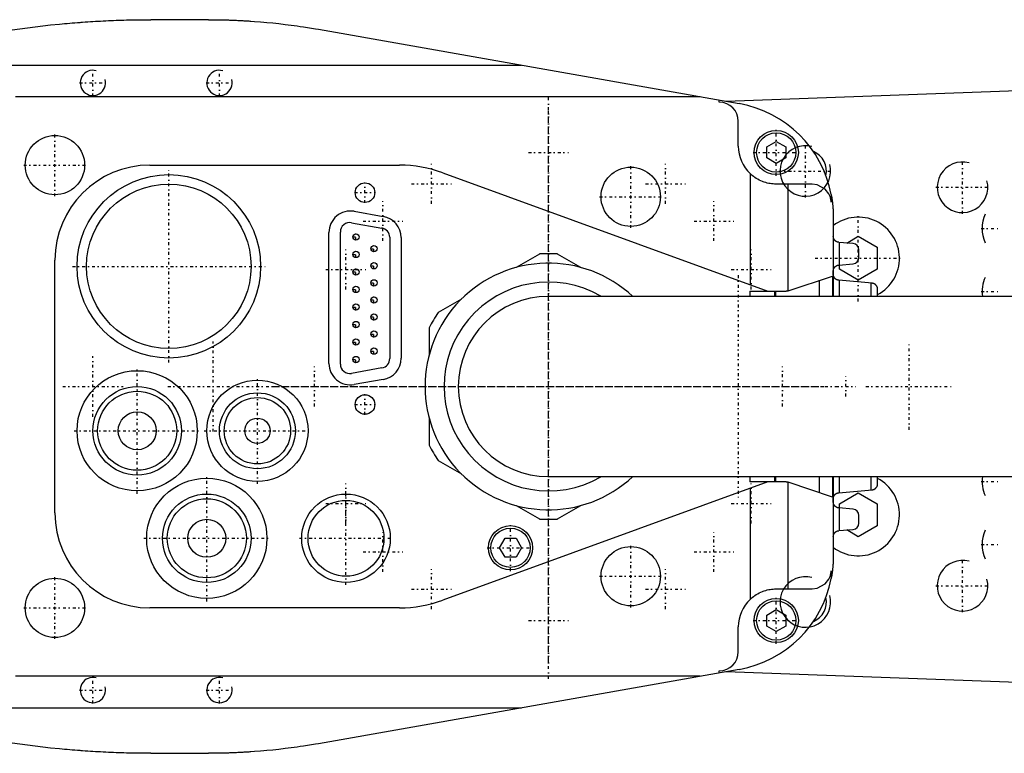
# Model space of a CAD drawing. Extents: x -292 to 171, y -70 to 70.
# Tile 2 of 4: x -204 to -48, y -58 to 58. Entities that reach past the tile are written whole.
import ezdxf

# ---------------------------------------------------------------- set-up
doc = ezdxf.new("R2010")
doc.units = 0
doc.linetypes.add('CENTER', pattern=[1.5, 0.45, -0.5, 0.05, -0.5])
for name, color, linetype in [('AM_0', 7, 'CONTINUOUS'), ('AM_10', 7, 'CONTINUOUS'), ('AM_7', 7, 'CENTER')]:
    doc.layers.add(name, color=color, linetype=linetype)

msp = doc.modelspace()

# ---------------------------------------------------------------- linework, layer by layer
at = {"layer": 'AM_0', "color": 7, "linetype": 'CONTINUOUS'}
for p, q in [((-173.73, 58), (-182.83, 58)), ((-156.35, 56.48), (-89.87, 44.73)), ((-217.14, 50.81), (-124.27, 50.81)), ((-91.9, 45.09), (-1.82, 48.47)), ((-96.02, 45.81), (-204.22, 45.81)), ((-93, 44.94), (-93, 45.28)), ((-90, 38), (-90, 41.94)), ((-85.5, 37.87), (-84, 38.73)), ((-85.5, 36.13), (-85.5, 37.87)), ((-84, 38.73), (-82.5, 37.87)), ((-82.5, 37.87), (-82.5, 36.13)), ((-84, 35.27), (-85.5, 36.13)), ((-82.5, 36.13), (-84, 35.27)), ((-183, 35), (-143.53, 35)), ((-136.69, 33.79), (-85.33, 15.1)), ((-88.14, 33.65), (-88.14, 16.12)), ((-78.31, 32), (-84, 32)), ((-82.14, 15.13), (-82.14, 32)), ((-75.31, 30.35), (-75.31, 29.16)), ((-150.71, 27.7), (-146.11, 26.89)), ((-75, 27), (-75, 14.25)), ((-151.13, 25.89), (-146.33, 25.06)), ((-154.7, 3.65), (-154.7, 24.35)), ((-152.89, 3.55), (-152.89, 24.42)), ((-145.09, 23.59), (-145.09, 4.41)), ((-143.3, 23.54), (-143.3, 4.46)), ((-74.98, 23.7), (-75, 23.7)), ((-72.87, 22.68), (-71.03, 23.75)), ((-71.03, 23.75), (-68.03, 22.01)), ((-71.86, 22.6), (-74.11, 22.79)), ((-74.03, 19.21), (-74.03, 22.79)), ((-68.03, 22.01), (-68.03, 18.55)), ((-121.41, 20.95), (-125.1, 18.82)), ((-114.9, 18.82), (-118.59, 20.95)), ((-70.95, 20.4), (-70.95, 21.6)), ((-198, -20), (-198, 20)), ((-74.11, 19.21), (-71.86, 19.4)), ((-74.03, 18.55), (-74.03, 19.21)), ((-82.14, 15.13), (-75.12, 17.47)), ((-75.12, 17.47), (-75.12, 14.25)), ((-74.98, 17.61), (-74.98, 18.26)), ((-71.03, 16.82), (-74.03, 18.55)), ((-68.03, 18.55), (-71.03, 16.82)), ((-77.14, 14.25), (-77.14, 16.8)), ((-68.86, 16.33), (-74.11, 16.79)), ((-74.03, 14.25), (-74.03, 16.78)), ((-69, 14.25), (-69, 16.34)), ((-68, 14.35), (-68, 15.64)), ((-40.45, 14.25), (-120, 14.25)), ((-88.2, 15.1), (-82.56, 15.1)), ((-88.2, 15.1), (-88.2, 14.25)), ((-84.2, 14.25), (-84.2, 15.1)), ((-84.14, 15.1), (-84.14, 14.25)), ((-133.75, 13.83), (-137.44, 11.7)), ((-138.85, 9.26), (-138.85, 4.99)), ((-146.32, 2.94), (-151.12, 2.07)), ((-146.11, 1.11), (-150.71, 0.3)), ((-138.85, -4.99), (-138.85, -9.26)), ((-137.44, -11.7), (-133.75, -13.83)), ((-85.33, -15.1), (-136.69, -33.79)), ((-120, -14.25), (-40.45, -14.25)), ((-88.2, -14.25), (-88.2, -15.1)), ((-82.56, -15.1), (-88.2, -15.1)), ((-84.2, -15.1), (-84.2, -14.25)), ((-84.14, -14.25), (-84.14, -15.1)), ((-82.14, -32), (-82.14, -15.13)), ((-75.12, -17.48), (-82.14, -15.13)), ((-77.14, -16.8), (-77.14, -14.25)), ((-75.12, -14.25), (-75.12, -17.48)), ((-75, -14.25), (-75, -27)), ((-74.03, -16.79), (-74.03, -14.25)), ((-69, -16.35), (-69, -14.25)), ((-68, -15.65), (-68, -14.36)), ((-88.14, -16.12), (-88.14, -33.65)), ((-74.11, -16.8), (-68.86, -16.33)), ((-74.03, -18.55), (-71.03, -16.82)), ((-71.03, -16.82), (-68.03, -18.55)), ((-74.98, -18.26), (-74.98, -17.89)), ((-74.03, -19.21), (-74.03, -18.55)), ((-68.03, -18.55), (-68.03, -22.01)), ((-125.1, -18.82), (-121.41, -20.95)), ((-118.59, -20.95), (-114.9, -18.82)), ((-71.86, -19.4), (-74.11, -19.21)), ((-74.03, -22.79), (-74.03, -19.21)), ((-70.95, -21.6), (-70.95, -20.4)), ((-74.11, -22.79), (-71.86, -22.6)), ((-71.03, -23.75), (-72.87, -22.68)), ((-68.03, -22.01), (-71.03, -23.75)), ((-127.73, -25.5), (-126.87, -24)), ((-126.87, -24), (-125.13, -24)), ((-125.13, -24), (-124.27, -25.5)), ((-74.98, -23.7), (-75, -23.7)), ((-126.87, -27), (-127.73, -25.5)), ((-124.27, -25.5), (-125.13, -27)), ((-125.13, -27), (-126.87, -27)), ((-75.31, -29.16), (-75.31, -30.35)), ((-84, -32), (-78.31, -32)), ((-143.53, -35), (-183, -35)), ((-85.5, -36.13), (-84, -35.27)), ((-84, -35.27), (-82.5, -36.13)), ((-85.5, -37.87), (-85.5, -36.13)), ((-82.5, -36.13), (-82.5, -37.87)), ((-90, -41.94), (-90, -38)), ((-84, -38.73), (-85.5, -37.87)), ((-82.5, -37.87), (-84, -38.73)), ((-89.87, -44.73), (-156.35, -56.48)), ((-93, -45.28), (-93, -44.94)), ((-1.82, -48.47), (-91.9, -45.09)), ((-96.02, -45.81), (-204.22, -45.81)), ((-217.14, -50.81), (-124.27, -50.81)), ((-182.83, -58), (-173.73, -58))]:
    msp.add_line(p, q, dxfattribs=at)
for points in [[(-204.77, 56.39, 0), (-203.56, 56.56, 0), (-201.13, 56.88, 0), (-198.7, 57.16, 0), (-197.28, 57.3, 0), (-196.87, 57.34, 0), (-196.47, 57.38, 0), (-196.27, 57.4, 0), (-196.06, 57.42, 0), (-195.66, 57.45, 0), (-195.25, 57.48, 0), (-194.84, 57.52, 0), (-194.44, 57.55, 0), (-194.03, 57.58, 0), (-193.83, 57.6, 0), (-193.62, 57.61, 0), (-193.22, 57.64, 0), (-192.81, 57.67, 0), (-192.4, 57.69, 0), (-192, 57.72, 0), (-191.59, 57.74, 0), (-191.39, 57.76, 0), (-191.18, 57.77, 0), (-190.78, 57.79, 0), (-190.37, 57.81, 0), (-190.17, 57.82, 0), (-189.96, 57.83, 0), (-189.55, 57.85, 0), (-189.15, 57.87, 0), (-188.94, 57.88, 0), (-188.74, 57.88, 0), (-188.33, 57.9, 0), (-187.93, 57.91, 0), (-187.52, 57.93, 0), (-187.11, 57.94, 0), (-186.7, 57.95, 0), (-186.5, 57.96, 0), (-186.3, 57.96, 0), (-185.89, 57.97, 0), (-185.48, 57.98, 0), (-185.07, 57.98, 0), (-184.66, 57.99, 0), (-184.26, 57.99, 0), (-184.05, 58, 0), (-183.85, 58, 0), (-183.44, 58, 0), (-183.03, 58, 0), (-182.83, 58, 0)], [(-173.73, 58, 0), (-173.65, 58, 0), (-173.49, 58, 0), (-173.33, 58, 0), (-173.24, 58, 0), (-173.16, 58, 0), (-173, 58, 0), (-172.84, 58, 0), (-172.68, 57.99, 0), (-172.52, 57.99, 0), (-172.36, 57.99, 0), (-172.27, 57.99, 0), (-172.19, 57.99, 0), (-172.03, 57.99, 0), (-171.87, 57.98, 0), (-171.71, 57.98, 0), (-171.55, 57.98, 0), (-171.38, 57.97, 0), (-171.3, 57.97, 0), (-171.22, 57.97, 0), (-171.06, 57.96, 0), (-170.9, 57.96, 0), (-170.82, 57.96, 0), (-170.74, 57.96, 0), (-170.58, 57.95, 0), (-170.41, 57.94, 0), (-170.33, 57.94, 0), (-170.25, 57.94, 0), (-170.09, 57.93, 0), (-169.93, 57.93, 0), (-169.77, 57.92, 0), (-169.61, 57.91, 0), (-169.44, 57.91, 0), (-169.36, 57.9, 0), (-169.28, 57.9, 0), (-169.12, 57.89, 0), (-168.96, 57.89, 0), (-168.8, 57.88, 0), (-168.64, 57.87, 0), (-168.48, 57.86, 0), (-168.39, 57.86, 0), (-168.31, 57.85, 0), (-168.15, 57.84, 0), (-167.99, 57.83, 0), (-167.83, 57.83, 0), (-167.67, 57.82, 0), (-167.51, 57.81, 0), (-167.43, 57.8, 0), (-167.35, 57.8, 0), (-167.18, 57.79, 0), (-167.02, 57.77, 0), (-166.46, 57.73, 0), (-165.49, 57.66, 0), (-165.01, 57.62, 0), (-164.52, 57.57, 0), (-163.56, 57.48, 0), (-162.59, 57.38, 0), (-161.63, 57.26, 0), (-160.67, 57.14, 0), (-159.7, 57.01, 0), (-159.22, 56.94, 0), (-158.74, 56.87, 0), (-157.78, 56.72, 0), (-156.83, 56.56, 0), (-156.35, 56.48, 0)], [(-84, 32, 0), (-84.1, 32, 0), (-84.3, 32.01, 0), (-84.51, 32.02, 0), (-84.62, 32.03, 0), (-84.73, 32.04, 0), (-84.95, 32.08, 0), (-85.18, 32.12, 0), (-85.42, 32.17, 0), (-85.67, 32.24, 0), (-85.92, 32.32, 0), (-86.05, 32.36, 0), (-86.18, 32.41, 0), (-86.43, 32.52, 0), (-86.69, 32.64, 0), (-86.93, 32.77, 0), (-87.17, 32.91, 0), (-87.4, 33.06, 0), (-87.51, 33.14, 0), (-87.62, 33.22, 0), (-87.83, 33.38, 0), (-88.04, 33.56, 0), (-88.14, 33.65, 0)], [(-75.31, 29.16, 0), (-75.31, 29.17, 0), (-75.32, 29.17, 0), (-75.32, 29.18, 0), (-75.32, 29.18, 0), (-75.32, 29.19, 0), (-75.32, 29.19, 0), (-75.32, 29.2, 0), (-75.32, 29.21, 0), (-75.32, 29.22, 0), (-75.32, 29.22, 0), (-75.32, 29.23, 0), (-75.32, 29.23, 0), (-75.32, 29.24, 0), (-75.32, 29.24, 0), (-75.32, 29.25, 0), (-75.32, 29.26, 0), (-75.32, 29.26, 0), (-75.32, 29.27, 0), (-75.32, 29.27, 0), (-75.32, 29.28, 0), (-75.32, 29.29, 0), (-75.32, 29.29, 0), (-75.33, 29.31, 0), (-75.33, 29.35, 0), (-75.34, 29.39, 0), (-75.34, 29.44, 0), (-75.35, 29.48, 0), (-75.36, 29.52, 0), (-75.36, 29.54, 0), (-75.36, 29.56, 0), (-75.37, 29.6, 0), (-75.38, 29.64, 0), (-75.41, 29.79, 0), (-75.45, 29.91, 0), (-75.49, 30.03, 0), (-75.59, 30.26, 0), (-75.7, 30.48, 0), (-76.25, 31.18, 0), (-77.56, 31.9, 0), (-78.31, 32, 0)], [(-75.31, 30.35, 0), (-75.3, 30.26, 0), (-75.26, 30.07, 0), (-75.23, 29.89, 0), (-75.22, 29.8, 0), (-75.2, 29.7, 0), (-75.18, 29.52, 0), (-75.15, 29.33, 0), (-75.13, 29.15, 0), (-75.11, 28.96, 0), (-75.09, 28.78, 0), (-75.08, 28.68, 0), (-75.07, 28.59, 0), (-75.05, 28.4, 0), (-75.05, 28.29, 0), (-75.04, 28.26, 0), (-75.04, 28.23, 0), (-75.04, 28.22, 0), (-75.04, 28.2, 0), (-75.04, 28.17, 0), (-75.04, 28.14, 0), (-75.03, 28.11, 0), (-75.03, 28.08, 0), (-75.03, 28.04, 0), (-75.03, 28.03, 0), (-75.03, 28.01, 0), (-75.03, 27.98, 0), (-75.03, 27.95, 0), (-75.02, 27.92, 0), (-75.02, 27.89, 0), (-75.02, 27.86, 0), (-75.02, 27.84, 0), (-75.02, 27.83, 0), (-75.02, 27.8, 0), (-75.02, 27.76, 0), (-75.01, 27.73, 0), (-75.01, 27.7, 0), (-75.01, 27.67, 0), (-75.01, 27.66, 0), (-75.01, 27.64, 0), (-75.01, 27.61, 0), (-75.01, 27.58, 0), (-75.01, 27.56, 0), (-75.01, 27.55, 0), (-75.01, 27.51, 0), (-75.01, 27.48, 0), (-75.01, 27.47, 0), (-75.01, 27.45, 0), (-75, 27.42, 0), (-75, 27.39, 0), (-75, 27.36, 0), (-75, 27.33, 0), (-75, 27.3, 0), (-75, 27.28, 0), (-75, 27.27, 0), (-75, 27.23, 0), (-75, 27.2, 0), (-75, 27.17, 0), (-75, 27.14, 0), (-75, 27.11, 0), (-75, 27.09, 0), (-75, 27.08, 0), (-75, 27.05, 0), (-75, 27.02, 0), (-75, 27, 0)], [(-74.11, 22.79, 0), (-74.12, 22.79, 0), (-74.13, 22.8, 0), (-74.15, 22.8, 0), (-74.16, 22.8, 0), (-74.16, 22.8, 0), (-74.18, 22.8, 0), (-74.19, 22.8, 0), (-74.2, 22.81, 0), (-74.22, 22.81, 0), (-74.23, 22.81, 0), (-74.24, 22.81, 0), (-74.25, 22.81, 0), (-74.26, 22.82, 0), (-74.27, 22.82, 0), (-74.29, 22.83, 0), (-74.3, 22.83, 0), (-74.31, 22.83, 0), (-74.32, 22.84, 0), (-74.33, 22.84, 0), (-74.34, 22.84, 0), (-74.35, 22.85, 0), (-74.36, 22.85, 0), (-74.37, 22.85, 0), (-74.38, 22.86, 0), (-74.39, 22.86, 0), (-74.4, 22.87, 0), (-74.41, 22.87, 0), (-74.42, 22.87, 0), (-74.43, 22.88, 0), (-74.44, 22.88, 0), (-74.46, 22.89, 0), (-74.47, 22.9, 0), (-74.47, 22.9, 0), (-74.48, 22.9, 0), (-74.49, 22.91, 0), (-74.5, 22.92, 0), (-74.52, 22.92, 0), (-74.53, 22.93, 0), (-74.54, 22.94, 0), (-74.54, 22.94, 0), (-74.55, 22.94, 0), (-74.56, 22.95, 0), (-74.57, 22.96, 0), (-74.58, 22.97, 0), (-74.59, 22.97, 0), (-74.6, 22.98, 0), (-74.61, 22.99, 0), (-74.61, 22.99, 0), (-74.62, 23, 0), (-74.63, 23.01, 0), (-74.64, 23.01, 0), (-74.65, 23.02, 0), (-74.66, 23.03, 0), (-74.67, 23.03, 0), (-74.67, 23.04, 0), (-74.68, 23.05, 0), (-74.69, 23.06, 0), (-74.72, 23.09, 0), (-74.74, 23.11, 0), (-74.77, 23.14, 0), (-74.81, 23.2, 0), (-74.85, 23.26, 0), (-74.88, 23.32, 0), (-74.91, 23.38, 0), (-74.92, 23.42, 0), (-74.93, 23.43, 0), (-74.93, 23.44, 0), (-74.93, 23.45, 0), (-74.94, 23.45, 0), (-74.94, 23.47, 0), (-74.94, 23.48, 0), (-74.94, 23.48, 0), (-74.95, 23.49, 0), (-74.95, 23.5, 0), (-74.95, 23.51, 0), (-74.95, 23.52, 0), (-74.95, 23.52, 0), (-74.96, 23.53, 0), (-74.96, 23.55, 0), (-74.96, 23.56, 0), (-74.96, 23.57, 0), (-74.97, 23.58, 0), (-74.97, 23.59, 0), (-74.97, 23.59, 0), (-74.97, 23.6, 0), (-74.97, 23.62, 0), (-74.97, 23.63, 0), (-74.97, 23.64, 0), (-74.98, 23.65, 0), (-74.98, 23.66, 0), (-74.98, 23.67, 0), (-74.98, 23.68, 0), (-74.98, 23.69, 0), (-74.98, 23.7, 0)], [(-74.98, 18.26, 0), (-74.98, 18.27, 0), (-74.98, 18.28, 0), (-74.98, 18.3, 0), (-74.98, 18.3, 0), (-74.98, 18.31, 0), (-74.98, 18.32, 0), (-74.98, 18.34, 0), (-74.98, 18.35, 0), (-74.97, 18.36, 0), (-74.97, 18.37, 0), (-74.97, 18.38, 0), (-74.97, 18.39, 0), (-74.97, 18.4, 0), (-74.97, 18.41, 0), (-74.97, 18.42, 0), (-74.96, 18.44, 0), (-74.96, 18.45, 0), (-74.96, 18.45, 0), (-74.96, 18.46, 0), (-74.96, 18.47, 0), (-74.95, 18.48, 0), (-74.95, 18.49, 0), (-74.95, 18.5, 0), (-74.95, 18.51, 0), (-74.94, 18.52, 0), (-74.94, 18.53, 0), (-74.94, 18.53, 0), (-74.94, 18.54, 0), (-74.93, 18.55, 0), (-74.93, 18.57, 0), (-74.93, 18.58, 0), (-74.92, 18.59, 0), (-74.92, 18.59, 0), (-74.92, 18.6, 0), (-74.91, 18.61, 0), (-74.91, 18.62, 0), (-74.89, 18.66, 0), (-74.86, 18.72, 0), (-74.82, 18.79, 0), (-74.78, 18.85, 0), (-74.75, 18.88, 0), (-74.73, 18.9, 0), (-74.7, 18.93, 0), (-74.69, 18.94, 0), (-74.68, 18.95, 0), (-74.68, 18.96, 0), (-74.67, 18.96, 0), (-74.66, 18.97, 0), (-74.65, 18.98, 0), (-74.64, 18.98, 0), (-74.63, 18.99, 0), (-74.62, 19, 0), (-74.62, 19.01, 0), (-74.61, 19.01, 0), (-74.6, 19.02, 0), (-74.59, 19.03, 0), (-74.58, 19.03, 0), (-74.57, 19.04, 0), (-74.56, 19.05, 0), (-74.55, 19.05, 0), (-74.55, 19.06, 0), (-74.54, 19.06, 0), (-74.53, 19.07, 0), (-74.51, 19.08, 0), (-74.5, 19.08, 0), (-74.49, 19.09, 0), (-74.48, 19.09, 0), (-74.48, 19.1, 0), (-74.46, 19.1, 0), (-74.45, 19.11, 0), (-74.44, 19.12, 0), (-74.43, 19.12, 0), (-74.41, 19.13, 0), (-74.41, 19.13, 0), (-74.4, 19.13, 0), (-74.39, 19.14, 0), (-74.37, 19.15, 0), (-74.37, 19.15, 0), (-74.36, 19.15, 0), (-74.35, 19.16, 0), (-74.33, 19.16, 0), (-74.33, 19.16, 0), (-74.32, 19.16, 0), (-74.31, 19.17, 0), (-74.29, 19.17, 0), (-74.28, 19.18, 0), (-74.26, 19.18, 0), (-74.25, 19.18, 0), (-74.24, 19.19, 0), (-74.24, 19.19, 0), (-74.22, 19.19, 0), (-74.21, 19.19, 0), (-74.19, 19.2, 0), (-74.18, 19.2, 0), (-74.16, 19.2, 0), (-74.16, 19.2, 0), (-74.15, 19.2, 0), (-74.13, 19.2, 0), (-74.12, 19.21, 0), (-74.11, 19.21, 0)], [(-74.11, 16.79, 0), (-74.12, 16.79, 0), (-74.13, 16.79, 0), (-74.15, 16.79, 0), (-74.15, 16.79, 0), (-74.16, 16.8, 0), (-74.17, 16.8, 0), (-74.19, 16.8, 0), (-74.2, 16.8, 0), (-74.21, 16.8, 0), (-74.23, 16.81, 0), (-74.23, 16.81, 0), (-74.24, 16.81, 0), (-74.25, 16.81, 0), (-74.27, 16.82, 0), (-74.28, 16.82, 0), (-74.29, 16.82, 0), (-74.31, 16.83, 0), (-74.31, 16.83, 0), (-74.32, 16.83, 0), (-74.33, 16.83, 0), (-74.34, 16.84, 0), (-74.35, 16.84, 0), (-74.36, 16.84, 0), (-74.37, 16.85, 0), (-74.38, 16.85, 0), (-74.39, 16.86, 0), (-74.39, 16.86, 0), (-74.41, 16.86, 0), (-74.42, 16.87, 0), (-74.43, 16.87, 0), (-74.44, 16.88, 0), (-74.45, 16.88, 0), (-74.46, 16.89, 0), (-74.46, 16.89, 0), (-74.48, 16.9, 0), (-74.49, 16.9, 0), (-74.5, 16.91, 0), (-74.51, 16.91, 0), (-74.52, 16.92, 0), (-74.53, 16.92, 0), (-74.53, 16.93, 0), (-74.54, 16.93, 0), (-74.55, 16.94, 0), (-74.56, 16.95, 0), (-74.57, 16.95, 0), (-74.58, 16.96, 0), (-74.59, 16.97, 0), (-74.59, 16.97, 0), (-74.6, 16.98, 0), (-74.61, 16.98, 0), (-74.62, 16.99, 0), (-74.63, 17, 0), (-74.64, 17.01, 0), (-74.65, 17.01, 0), (-74.65, 17.01, 0), (-74.66, 17.02, 0), (-74.67, 17.03, 0), (-74.7, 17.06, 0), (-74.72, 17.08, 0), (-74.75, 17.11, 0), (-74.79, 17.16, 0), (-74.83, 17.21, 0), (-74.86, 17.27, 0), (-74.89, 17.33, 0), (-74.92, 17.39, 0), (-74.93, 17.42, 0), (-74.94, 17.45, 0), (-74.95, 17.48, 0), (-74.96, 17.49, 0), (-74.96, 17.51, 0), (-74.96, 17.51, 0), (-74.96, 17.52, 0), (-74.96, 17.53, 0), (-74.97, 17.54, 0), (-74.97, 17.55, 0), (-74.97, 17.56, 0), (-74.97, 17.57, 0), (-74.97, 17.57, 0), (-74.98, 17.58, 0), (-74.98, 17.59, 0), (-74.98, 17.6, 0), (-74.98, 17.61, 0)], [(-68, 15.64, 0), (-68, 15.64, 0), (-68, 15.64, 0), (-68, 15.64, 0), (-68, 15.65, 0), (-68, 15.65, 0), (-68, 15.65, 0), (-68, 15.65, 0), (-68, 15.65, 0), (-68.01, 15.66, 0), (-68.01, 15.66, 0), (-68.01, 15.66, 0), (-68.01, 15.67, 0), (-68.01, 15.67, 0), (-68.01, 15.68, 0), (-68.01, 15.68, 0), (-68.02, 15.69, 0), (-68.02, 15.69, 0), (-68.02, 15.7, 0), (-68.02, 15.7, 0), (-68.02, 15.71, 0), (-68.03, 15.71, 0), (-68.03, 15.72, 0), (-68.03, 15.72, 0), (-68.03, 15.73, 0), (-68.03, 15.73, 0), (-68.04, 15.74, 0), (-68.04, 15.74, 0), (-68.04, 15.75, 0), (-68.04, 15.75, 0), (-68.06, 15.78, 0), (-68.08, 15.83, 0), (-68.11, 15.88, 0), (-68.15, 15.93, 0), (-68.19, 15.98, 0), (-68.21, 16.01, 0), (-68.24, 16.03, 0), (-68.27, 16.06, 0), (-68.28, 16.07, 0), (-68.29, 16.08, 0), (-68.29, 16.08, 0), (-68.3, 16.09, 0), (-68.3, 16.09, 0), (-68.31, 16.1, 0), (-68.32, 16.11, 0), (-68.33, 16.12, 0), (-68.34, 16.13, 0), (-68.35, 16.13, 0), (-68.35, 16.13, 0), (-68.36, 16.14, 0), (-68.37, 16.15, 0), (-68.38, 16.15, 0), (-68.39, 16.16, 0), (-68.41, 16.17, 0), (-68.41, 16.17, 0), (-68.42, 16.18, 0), (-68.43, 16.18, 0), (-68.44, 16.19, 0), (-68.45, 16.2, 0), (-68.46, 16.2, 0), (-68.47, 16.21, 0), (-68.48, 16.21, 0), (-68.49, 16.22, 0), (-68.5, 16.22, 0), (-68.51, 16.23, 0), (-68.52, 16.23, 0), (-68.54, 16.24, 0), (-68.55, 16.25, 0), (-68.55, 16.25, 0), (-68.56, 16.25, 0), (-68.57, 16.26, 0), (-68.59, 16.26, 0), (-68.6, 16.26, 0), (-68.6, 16.27, 0), (-68.62, 16.27, 0), (-68.63, 16.28, 0), (-68.64, 16.28, 0), (-68.64, 16.28, 0), (-68.66, 16.29, 0), (-68.67, 16.29, 0), (-68.69, 16.29, 0), (-68.7, 16.3, 0), (-68.72, 16.3, 0), (-68.72, 16.3, 0), (-68.73, 16.31, 0), (-68.75, 16.31, 0), (-68.76, 16.31, 0), (-68.78, 16.31, 0), (-68.79, 16.32, 0), (-68.81, 16.32, 0), (-68.82, 16.32, 0), (-68.82, 16.32, 0), (-68.84, 16.32, 0), (-68.85, 16.33, 0), (-68.86, 16.33, 0)], [(-82.56, 15.1, 0), (-82.54, 15.1, 0), (-82.5, 15.1, 0), (-82.46, 15.1, 0), (-82.45, 15.11, 0), (-82.43, 15.11, 0), (-82.4, 15.11, 0), (-82.37, 15.11, 0), (-82.34, 15.11, 0), (-82.31, 15.11, 0), (-82.29, 15.12, 0), (-82.27, 15.12, 0), (-82.26, 15.12, 0), (-82.24, 15.12, 0), (-82.22, 15.12, 0), (-82.2, 15.12, 0), (-82.19, 15.12, 0), (-82.18, 15.13, 0), (-82.17, 15.13, 0), (-82.16, 15.13, 0), (-82.15, 15.13, 0), (-82.15, 15.13, 0), (-82.14, 15.13, 0)], [(-68.04, 14.25, 0), (-68.04, 14.25, 0), (-68.03, 14.26, 0), (-68.03, 14.27, 0), (-68.03, 14.28, 0), (-68.03, 14.28, 0), (-68.02, 14.29, 0), (-68.02, 14.3, 0), (-68.02, 14.3, 0), (-68.01, 14.31, 0), (-68.01, 14.32, 0), (-68.01, 14.32, 0), (-68.01, 14.32, 0), (-68.01, 14.33, 0), (-68.01, 14.33, 0), (-68, 14.34, 0), (-68, 14.34, 0), (-68, 14.35, 0), (-68, 14.35, 0), (-68, 14.35, 0), (-68, 14.35, 0), (-68, 14.35, 0), (-68, 14.35, 0)], [(-82.14, -15.13, 0), (-82.15, -15.13, 0), (-82.15, -15.13, 0), (-82.16, -15.13, 0), (-82.17, -15.13, 0), (-82.18, -15.13, 0), (-82.19, -15.12, 0), (-82.2, -15.12, 0), (-82.22, -15.12, 0), (-82.24, -15.12, 0), (-82.26, -15.12, 0), (-82.27, -15.12, 0), (-82.29, -15.12, 0), (-82.31, -15.11, 0), (-82.34, -15.11, 0), (-82.37, -15.11, 0), (-82.4, -15.11, 0), (-82.43, -15.11, 0), (-82.45, -15.11, 0), (-82.46, -15.1, 0), (-82.5, -15.1, 0), (-82.54, -15.1, 0), (-82.56, -15.1, 0)], [(-68, -14.36, 0), (-68, -14.36, 0), (-68, -14.36, 0), (-68, -14.35, 0), (-68, -14.35, 0), (-68, -14.35, 0), (-68, -14.35, 0), (-68, -14.34, 0), (-68.01, -14.34, 0), (-68.01, -14.33, 0), (-68.01, -14.33, 0), (-68.01, -14.32, 0), (-68.01, -14.32, 0), (-68.02, -14.31, 0), (-68.02, -14.31, 0), (-68.02, -14.3, 0), (-68.02, -14.29, 0), (-68.03, -14.28, 0), (-68.03, -14.28, 0), (-68.03, -14.27, 0), (-68.04, -14.26, 0), (-68.04, -14.26, 0), (-68.04, -14.25, 0)], [(-74.98, -17.89, 0), (-74.98, -17.88, 0), (-74.98, -17.87, 0), (-74.98, -17.86, 0), (-74.99, -17.85, 0), (-74.99, -17.84, 0), (-74.99, -17.83, 0), (-74.99, -17.81, 0), (-74.99, -17.8, 0), (-74.99, -17.78, 0), (-74.99, -17.77, 0), (-74.99, -17.76, 0), (-74.99, -17.75, 0), (-74.99, -17.74, 0), (-74.99, -17.72, 0), (-74.99, -17.7, 0), (-74.99, -17.69, 0), (-74.99, -17.68, 0), (-74.99, -17.67, 0), (-74.99, -17.66, 0), (-74.98, -17.65, 0), (-74.98, -17.63, 0), (-74.98, -17.63, 0), (-74.98, -17.62, 0), (-74.98, -17.61, 0), (-74.98, -17.59, 0), (-74.98, -17.59, 0), (-74.97, -17.58, 0), (-74.97, -17.57, 0), (-74.97, -17.55, 0), (-74.97, -17.54, 0), (-74.96, -17.53, 0), (-74.96, -17.51, 0), (-74.96, -17.51, 0), (-74.96, -17.5, 0), (-74.95, -17.49, 0), (-74.95, -17.48, 0), (-74.95, -17.46, 0), (-74.94, -17.45, 0), (-74.94, -17.44, 0), (-74.94, -17.43, 0), (-74.93, -17.43, 0), (-74.93, -17.41, 0), (-74.92, -17.4, 0), (-74.91, -17.36, 0), (-74.87, -17.29, 0), (-74.83, -17.22, 0), (-74.8, -17.19, 0), (-74.8, -17.18, 0), (-74.79, -17.17, 0), (-74.78, -17.16, 0), (-74.78, -17.15, 0), (-74.78, -17.15, 0), (-74.77, -17.14, 0), (-74.76, -17.13, 0), (-74.75, -17.12, 0), (-74.74, -17.11, 0), (-74.73, -17.1, 0), (-74.73, -17.09, 0), (-74.72, -17.09, 0), (-74.71, -17.08, 0), (-74.7, -17.07, 0), (-74.69, -17.06, 0), (-74.68, -17.05, 0), (-74.67, -17.04, 0), (-74.67, -17.03, 0), (-74.66, -17.03, 0), (-74.65, -17.02, 0), (-74.64, -17.01, 0), (-74.63, -17, 0), (-74.62, -16.99, 0), (-74.6, -16.98, 0), (-74.6, -16.98, 0), (-74.59, -16.98, 0), (-74.58, -16.97, 0), (-74.57, -16.96, 0), (-74.56, -16.95, 0), (-74.54, -16.94, 0), (-74.53, -16.93, 0), (-74.52, -16.93, 0), (-74.52, -16.93, 0), (-74.5, -16.92, 0), (-74.49, -16.91, 0), (-74.48, -16.9, 0), (-74.46, -16.9, 0), (-74.45, -16.89, 0), (-74.44, -16.89, 0), (-74.43, -16.88, 0), (-74.42, -16.88, 0), (-74.4, -16.87, 0), (-74.4, -16.87, 0), (-74.39, -16.86, 0), (-74.37, -16.86, 0), (-74.36, -16.85, 0), (-74.35, -16.85, 0), (-74.34, -16.85, 0), (-74.33, -16.84, 0), (-74.31, -16.84, 0), (-74.3, -16.83, 0), (-74.28, -16.83, 0), (-74.27, -16.82, 0), (-74.26, -16.82, 0), (-74.25, -16.82, 0), (-74.24, -16.82, 0), (-74.22, -16.81, 0), (-74.2, -16.81, 0), (-74.19, -16.81, 0), (-74.17, -16.8, 0), (-74.16, -16.8, 0), (-74.16, -16.8, 0), (-74.14, -16.8, 0), (-74.12, -16.8, 0), (-74.11, -16.8, 0)], [(-68.86, -16.33, 0), (-68.85, -16.33, 0), (-68.84, -16.33, 0), (-68.82, -16.33, 0), (-68.82, -16.33, 0), (-68.81, -16.33, 0), (-68.79, -16.32, 0), (-68.78, -16.32, 0), (-68.76, -16.32, 0), (-68.75, -16.32, 0), (-68.73, -16.31, 0), (-68.72, -16.31, 0), (-68.72, -16.31, 0), (-68.7, -16.31, 0), (-68.69, -16.3, 0), (-68.67, -16.3, 0), (-68.66, -16.29, 0), (-68.64, -16.29, 0), (-68.64, -16.29, 0), (-68.63, -16.28, 0), (-68.62, -16.28, 0), (-68.6, -16.27, 0), (-68.6, -16.27, 0), (-68.59, -16.27, 0), (-68.57, -16.26, 0), (-68.56, -16.26, 0), (-68.55, -16.26, 0), (-68.55, -16.25, 0), (-68.54, -16.25, 0), (-68.52, -16.24, 0), (-68.51, -16.24, 0), (-68.5, -16.23, 0), (-68.49, -16.22, 0), (-68.48, -16.22, 0), (-68.47, -16.22, 0), (-68.46, -16.21, 0), (-68.45, -16.2, 0), (-68.44, -16.2, 0), (-68.43, -16.19, 0), (-68.42, -16.18, 0), (-68.41, -16.18, 0), (-68.41, -16.18, 0), (-68.39, -16.17, 0), (-68.38, -16.16, 0), (-68.37, -16.15, 0), (-68.36, -16.15, 0), (-68.35, -16.14, 0), (-68.35, -16.14, 0), (-68.34, -16.13, 0), (-68.33, -16.12, 0), (-68.32, -16.12, 0), (-68.31, -16.11, 0), (-68.3, -16.1, 0), (-68.3, -16.09, 0), (-68.29, -16.09, 0), (-68.29, -16.09, 0), (-68.28, -16.08, 0), (-68.27, -16.07, 0), (-68.24, -16.04, 0), (-68.21, -16.02, 0), (-68.19, -15.99, 0), (-68.15, -15.94, 0), (-68.11, -15.89, 0), (-68.08, -15.84, 0), (-68.06, -15.79, 0), (-68.04, -15.76, 0), (-68.04, -15.75, 0), (-68.04, -15.75, 0), (-68.04, -15.74, 0), (-68.03, -15.74, 0), (-68.03, -15.73, 0), (-68.03, -15.73, 0), (-68.03, -15.72, 0), (-68.03, -15.72, 0), (-68.02, -15.71, 0), (-68.02, -15.71, 0), (-68.02, -15.7, 0), (-68.02, -15.7, 0), (-68.02, -15.69, 0), (-68.01, -15.69, 0), (-68.01, -15.68, 0), (-68.01, -15.68, 0), (-68.01, -15.67, 0), (-68.01, -15.67, 0), (-68.01, -15.67, 0), (-68.01, -15.67, 0), (-68, -15.66, 0), (-68, -15.66, 0), (-68, -15.66, 0), (-68, -15.65, 0), (-68, -15.65, 0), (-68, -15.65, 0), (-68, -15.65, 0), (-68, -15.65, 0), (-68, -15.65, 0)], [(-74.11, -19.21, 0), (-74.12, -19.21, 0), (-74.13, -19.2, 0), (-74.15, -19.2, 0), (-74.16, -19.2, 0), (-74.16, -19.2, 0), (-74.18, -19.2, 0), (-74.19, -19.2, 0), (-74.21, -19.19, 0), (-74.22, -19.19, 0), (-74.24, -19.19, 0), (-74.24, -19.19, 0), (-74.25, -19.18, 0), (-74.26, -19.18, 0), (-74.28, -19.18, 0), (-74.29, -19.17, 0), (-74.31, -19.17, 0), (-74.32, -19.16, 0), (-74.33, -19.16, 0), (-74.33, -19.16, 0), (-74.35, -19.16, 0), (-74.36, -19.15, 0), (-74.37, -19.15, 0), (-74.37, -19.15, 0), (-74.39, -19.14, 0), (-74.4, -19.13, 0), (-74.41, -19.13, 0), (-74.41, -19.13, 0), (-74.43, -19.12, 0), (-74.44, -19.12, 0), (-74.45, -19.11, 0), (-74.46, -19.1, 0), (-74.48, -19.1, 0), (-74.48, -19.09, 0), (-74.49, -19.09, 0), (-74.5, -19.08, 0), (-74.51, -19.08, 0), (-74.53, -19.07, 0), (-74.54, -19.06, 0), (-74.55, -19.06, 0), (-74.55, -19.05, 0), (-74.56, -19.05, 0), (-74.57, -19.04, 0), (-74.58, -19.03, 0), (-74.59, -19.03, 0), (-74.6, -19.02, 0), (-74.61, -19.01, 0), (-74.62, -19.01, 0), (-74.62, -19, 0), (-74.63, -18.99, 0), (-74.64, -18.98, 0), (-74.65, -18.98, 0), (-74.66, -18.97, 0), (-74.67, -18.96, 0), (-74.68, -18.96, 0), (-74.68, -18.95, 0), (-74.69, -18.94, 0), (-74.7, -18.93, 0), (-74.71, -18.93, 0), (-74.72, -18.92, 0), (-74.73, -18.91, 0), (-74.73, -18.9, 0), (-74.73, -18.9, 0), (-74.74, -18.89, 0), (-74.75, -18.88, 0), (-74.75, -18.88, 0), (-74.78, -18.85, 0), (-74.82, -18.79, 0), (-74.86, -18.72, 0), (-74.89, -18.66, 0), (-74.91, -18.62, 0), (-74.91, -18.61, 0), (-74.92, -18.6, 0), (-74.92, -18.59, 0), (-74.92, -18.59, 0), (-74.93, -18.58, 0), (-74.93, -18.57, 0), (-74.93, -18.55, 0), (-74.94, -18.54, 0), (-74.94, -18.53, 0), (-74.94, -18.53, 0), (-74.94, -18.52, 0), (-74.95, -18.51, 0), (-74.95, -18.5, 0), (-74.95, -18.49, 0), (-74.95, -18.48, 0), (-74.96, -18.47, 0), (-74.96, -18.46, 0), (-74.96, -18.45, 0), (-74.96, -18.45, 0), (-74.96, -18.44, 0), (-74.97, -18.42, 0), (-74.97, -18.41, 0), (-74.97, -18.4, 0), (-74.97, -18.39, 0), (-74.97, -18.38, 0), (-74.97, -18.37, 0), (-74.97, -18.36, 0), (-74.98, -18.35, 0), (-74.98, -18.34, 0), (-74.98, -18.32, 0), (-74.98, -18.31, 0), (-74.98, -18.3, 0), (-74.98, -18.3, 0), (-74.98, -18.28, 0), (-74.98, -18.27, 0), (-74.98, -18.26, 0)], [(-74.98, -23.7, 0), (-74.98, -23.69, 0), (-74.98, -23.68, 0), (-74.98, -23.67, 0), (-74.98, -23.66, 0), (-74.98, -23.65, 0), (-74.97, -23.64, 0), (-74.97, -23.63, 0), (-74.97, -23.62, 0), (-74.97, -23.6, 0), (-74.97, -23.59, 0), (-74.97, -23.59, 0), (-74.97, -23.58, 0), (-74.96, -23.57, 0), (-74.96, -23.56, 0), (-74.96, -23.55, 0), (-74.96, -23.53, 0), (-74.95, -23.52, 0), (-74.95, -23.52, 0), (-74.95, -23.51, 0), (-74.95, -23.5, 0), (-74.95, -23.49, 0), (-74.94, -23.48, 0), (-74.94, -23.48, 0), (-74.94, -23.47, 0), (-74.94, -23.45, 0), (-74.93, -23.45, 0), (-74.93, -23.44, 0), (-74.93, -23.43, 0), (-74.92, -23.42, 0), (-74.91, -23.38, 0), (-74.88, -23.32, 0), (-74.85, -23.26, 0), (-74.81, -23.2, 0), (-74.77, -23.14, 0), (-74.74, -23.11, 0), (-74.72, -23.09, 0), (-74.69, -23.06, 0), (-74.68, -23.05, 0), (-74.67, -23.04, 0), (-74.67, -23.03, 0), (-74.66, -23.03, 0), (-74.65, -23.02, 0), (-74.64, -23.01, 0), (-74.63, -23.01, 0), (-74.62, -23, 0), (-74.61, -22.99, 0), (-74.61, -22.99, 0), (-74.6, -22.98, 0), (-74.59, -22.97, 0), (-74.58, -22.97, 0), (-74.57, -22.96, 0), (-74.56, -22.95, 0), (-74.55, -22.94, 0), (-74.54, -22.94, 0), (-74.54, -22.94, 0), (-74.53, -22.93, 0), (-74.52, -22.92, 0), (-74.5, -22.92, 0), (-74.49, -22.91, 0), (-74.48, -22.9, 0), (-74.47, -22.9, 0), (-74.47, -22.9, 0), (-74.46, -22.89, 0), (-74.44, -22.88, 0), (-74.43, -22.88, 0), (-74.42, -22.87, 0), (-74.41, -22.87, 0), (-74.4, -22.87, 0), (-74.39, -22.86, 0), (-74.38, -22.86, 0), (-74.37, -22.85, 0), (-74.36, -22.85, 0), (-74.35, -22.85, 0), (-74.34, -22.84, 0), (-74.33, -22.84, 0), (-74.32, -22.84, 0), (-74.31, -22.83, 0), (-74.3, -22.83, 0), (-74.29, -22.83, 0), (-74.27, -22.82, 0), (-74.26, -22.82, 0), (-74.25, -22.81, 0), (-74.24, -22.81, 0), (-74.23, -22.81, 0), (-74.22, -22.81, 0), (-74.2, -22.81, 0), (-74.19, -22.8, 0), (-74.18, -22.8, 0), (-74.16, -22.8, 0), (-74.16, -22.8, 0), (-74.15, -22.8, 0), (-74.13, -22.8, 0), (-74.12, -22.79, 0), (-74.11, -22.79, 0)], [(-75, -27, 0), (-75, -27.02, 0), (-75, -27.05, 0), (-75, -27.08, 0), (-75, -27.09, 0), (-75, -27.11, 0), (-75, -27.14, 0), (-75, -27.17, 0), (-75, -27.2, 0), (-75, -27.23, 0), (-75, -27.27, 0), (-75, -27.28, 0), (-75, -27.3, 0), (-75, -27.33, 0), (-75, -27.36, 0), (-75, -27.39, 0), (-75, -27.42, 0), (-75.01, -27.45, 0), (-75.01, -27.47, 0), (-75.01, -27.48, 0), (-75.01, -27.51, 0), (-75.01, -27.55, 0), (-75.01, -27.56, 0), (-75.01, -27.58, 0), (-75.01, -27.61, 0), (-75.01, -27.64, 0), (-75.01, -27.66, 0), (-75.01, -27.67, 0), (-75.01, -27.7, 0), (-75.01, -27.73, 0), (-75.02, -27.76, 0), (-75.02, -27.8, 0), (-75.02, -27.83, 0), (-75.02, -27.84, 0), (-75.02, -27.86, 0), (-75.02, -27.89, 0), (-75.02, -27.92, 0), (-75.03, -27.95, 0), (-75.03, -27.98, 0), (-75.03, -28.01, 0), (-75.03, -28.03, 0), (-75.03, -28.04, 0), (-75.03, -28.08, 0), (-75.03, -28.11, 0), (-75.04, -28.14, 0), (-75.04, -28.17, 0), (-75.04, -28.2, 0), (-75.04, -28.22, 0), (-75.04, -28.23, 0), (-75.04, -28.26, 0), (-75.05, -28.29, 0), (-75.05, -28.4, 0), (-75.07, -28.59, 0), (-75.08, -28.68, 0), (-75.09, -28.78, 0), (-75.11, -28.96, 0), (-75.13, -29.15, 0), (-75.15, -29.33, 0), (-75.18, -29.52, 0), (-75.2, -29.7, 0), (-75.22, -29.8, 0), (-75.23, -29.89, 0), (-75.26, -30.07, 0), (-75.3, -30.26, 0), (-75.31, -30.35, 0)], [(-78.31, -32, 0), (-77.56, -31.9, 0), (-76.25, -31.18, 0), (-75.7, -30.48, 0), (-75.59, -30.26, 0), (-75.49, -30.03, 0), (-75.45, -29.91, 0), (-75.41, -29.79, 0), (-75.38, -29.64, 0), (-75.37, -29.6, 0), (-75.36, -29.56, 0), (-75.36, -29.54, 0), (-75.36, -29.52, 0), (-75.35, -29.48, 0), (-75.34, -29.44, 0), (-75.34, -29.39, 0), (-75.33, -29.35, 0), (-75.33, -29.31, 0), (-75.32, -29.29, 0), (-75.32, -29.27, 0), (-75.32, -29.24, 0), (-75.32, -29.24, 0), (-75.32, -29.23, 0), (-75.32, -29.23, 0), (-75.32, -29.22, 0), (-75.32, -29.22, 0), (-75.32, -29.21, 0), (-75.32, -29.2, 0), (-75.32, -29.19, 0), (-75.32, -29.19, 0), (-75.32, -29.18, 0), (-75.32, -29.18, 0), (-75.32, -29.17, 0), (-75.31, -29.17, 0), (-75.31, -29.16, 0)], [(-88.14, -33.65, 0), (-88.04, -33.56, 0), (-87.83, -33.38, 0), (-87.62, -33.22, 0), (-87.51, -33.14, 0), (-87.4, -33.06, 0), (-87.17, -32.91, 0), (-86.93, -32.77, 0), (-86.69, -32.64, 0), (-86.43, -32.52, 0), (-86.18, -32.41, 0), (-86.05, -32.36, 0), (-85.92, -32.32, 0), (-85.67, -32.24, 0), (-85.42, -32.17, 0), (-85.18, -32.12, 0), (-84.95, -32.08, 0), (-84.73, -32.04, 0), (-84.62, -32.03, 0), (-84.51, -32.02, 0), (-84.3, -32.01, 0), (-84.1, -32, 0), (-84, -32, 0)], [(-182.83, -58, 0), (-183.03, -58, 0), (-183.44, -58, 0), (-183.85, -58, 0), (-184.05, -58, 0), (-184.26, -57.99, 0), (-184.66, -57.99, 0), (-185.07, -57.98, 0), (-185.48, -57.98, 0), (-185.89, -57.97, 0), (-186.3, -57.96, 0), (-186.5, -57.96, 0), (-186.7, -57.95, 0), (-187.11, -57.94, 0), (-187.52, -57.93, 0), (-187.93, -57.91, 0), (-188.33, -57.9, 0), (-188.74, -57.88, 0), (-188.94, -57.88, 0), (-189.15, -57.87, 0), (-189.55, -57.85, 0), (-189.96, -57.83, 0), (-190.17, -57.82, 0), (-190.37, -57.81, 0), (-190.78, -57.79, 0), (-191.18, -57.77, 0), (-191.39, -57.76, 0), (-191.59, -57.74, 0), (-192, -57.72, 0), (-192.4, -57.69, 0), (-192.81, -57.67, 0), (-193.22, -57.64, 0), (-193.62, -57.61, 0), (-193.83, -57.6, 0), (-194.03, -57.58, 0), (-194.44, -57.55, 0), (-194.84, -57.52, 0), (-195.25, -57.48, 0), (-195.66, -57.45, 0), (-196.06, -57.42, 0), (-196.27, -57.4, 0), (-196.47, -57.38, 0), (-196.87, -57.34, 0), (-197.28, -57.3, 0), (-198.7, -57.16, 0), (-201.13, -56.88, 0), (-203.56, -56.56, 0), (-204.77, -56.39, 0)], [(-156.35, -56.48, 0), (-156.83, -56.56, 0), (-157.78, -56.72, 0), (-158.74, -56.87, 0), (-159.22, -56.94, 0), (-159.7, -57.01, 0), (-160.67, -57.14, 0), (-161.63, -57.26, 0), (-162.59, -57.38, 0), (-163.56, -57.48, 0), (-164.52, -57.57, 0), (-165.01, -57.62, 0), (-165.49, -57.66, 0), (-166.46, -57.73, 0), (-167.02, -57.77, 0), (-167.18, -57.79, 0), (-167.35, -57.8, 0), (-167.43, -57.8, 0), (-167.51, -57.81, 0), (-167.67, -57.82, 0), (-167.83, -57.83, 0), (-167.99, -57.83, 0), (-168.15, -57.84, 0), (-168.31, -57.85, 0), (-168.39, -57.86, 0), (-168.48, -57.86, 0), (-168.64, -57.87, 0), (-168.8, -57.88, 0), (-168.96, -57.89, 0), (-169.12, -57.89, 0), (-169.28, -57.9, 0), (-169.36, -57.9, 0), (-169.44, -57.91, 0), (-169.61, -57.91, 0), (-169.77, -57.92, 0), (-169.93, -57.93, 0), (-170.09, -57.93, 0), (-170.25, -57.94, 0), (-170.33, -57.94, 0), (-170.41, -57.94, 0), (-170.58, -57.95, 0), (-170.74, -57.96, 0), (-170.82, -57.96, 0), (-170.9, -57.96, 0), (-171.06, -57.96, 0), (-171.22, -57.97, 0), (-171.3, -57.97, 0), (-171.38, -57.97, 0), (-171.55, -57.98, 0), (-171.71, -57.98, 0), (-171.87, -57.98, 0), (-172.03, -57.99, 0), (-172.19, -57.99, 0), (-172.27, -57.99, 0), (-172.36, -57.99, 0), (-172.52, -57.99, 0), (-172.68, -57.99, 0), (-172.84, -58, 0), (-173, -58, 0), (-173.16, -58, 0), (-173.24, -58, 0), (-173.33, -58, 0), (-173.49, -58, 0), (-173.65, -58, 0), (-173.73, -58, 0)]]:
    msp.add_polyline3d(points, dxfattribs=at)
for centre, radius in [((-84, 37), 3.5), ((-198, 35), 4.69), ((-84, 37), 3.1), ((-107, 30), 4.69), ((-180, 19), 14.5), ((-180, 19), 13), ((-149, 30.65), 1.55), ((-150.42, 23.65), 0.5), ((-147.58, 21.79), 0.5), ((-150.42, 20.88), 0.5), ((-147.58, 19.09), 0.5), ((-150.42, 18.11), 0.5), ((-150.42, 15.34), 0.5), ((-147.58, 16.39), 0.5), ((-147.58, 13.69), 0.5), ((-150.42, 12.57), 0.5), ((-147.58, 10.99), 0.5), ((-150.42, 9.8), 0.5), ((-147.58, 8.29), 0.5), ((-150.42, 7.03), 0.5), ((-150.42, 4.26), 0.5), ((-147.58, 5.59), 0.5), ((-185, -7), 9.5), ((-185, -7), 7), ((-166, -7), 8), ((-185, -7), 6.25), ((-166, -7), 6), ((-149, -2.85), 1.55), ((-166, -7), 5.25), ((-185, -7), 3), ((-166, -7), 2), ((-174, -24), 9.5), ((-174, -24), 7), ((-152, -24), 7), ((-174, -24), 6.25), ((-152, -24), 6), ((-174, -24), 3), ((-126, -25.5), 3.5), ((-126, -25.5), 3.1), ((-107, -30), 4.69), ((-198, -35), 4.69), ((-84, -37), 3.5), ((-84, -37), 3.1)]:
    msp.add_circle(centre, radius, dxfattribs=at)
for centre, radius, start, end in [((-93, 41.94), 3, 0, 90), ((-93, 27), 18, 10.7253, 79.9766), ((-84, 38), 6, 180, 226.4267), ((-79.4, 34.07), 3.32, 347.4485, 67.4709), ((-183, 20), 15, 90, 180), ((-143.53, 15), 20, 69.989, 90), ((-151.3, 24.35), 3.4, 80.0008, 180), ((-146.7, 23.54), 3.4, 0, 80.0008), ((-71.03, 20.28), 6.5, 297.8286, 127.5963), ((-45.8, 25), 5.67, 156.5068, 203.4932), ((-151.39, 24.42), 1.5, 80.1896, 180), ((-146.59, 23.59), 1.5, 0, 80.1896), ((-71.95, 21.6), 1, 0, 84.9855), ((-120, 0), 21, 86.1532, 93.8468), ((-71.95, 20.4), 1, 275.0145, 0), ((-120, 0), 19.5, 46.9509, 313.0491), ((-45.8, 15), 5.67, 156.5068, 187.6011), ((-120, 0), 16.5, 59.9536, 300.0464), ((-120, 0), 14.25, 90, 270), ((-120, 0), 21, 146.1532, 153.8468), ((-151.3, 3.65), 3.4, 180, 279.9992), ((-151.39, 3.55), 1.5, 180, 280.2733), ((-146.59, 4.41), 1.5, 280.2733, 0), ((-146.7, 4.46), 3.4, 279.9992, 0), ((-120, 0), 21, 206.1532, 213.8468), ((-71.03, -20.28), 6.5, 232.4037, 62.1714), ((-45.8, -15), 5.67, 172.3989, 203.4932), ((-183, -20), 15, 180, 270), ((-71.95, -20.4), 1, 0, 84.9855), ((-120, 0), 21, 266.1532, 273.8468), ((-71.95, -21.6), 1, 275.0145, 0), ((-45.8, -25), 5.67, 156.5068, 203.4932), ((-93, -27), 18, 280.0234, 349.2747), ((-143.53, -15), 20, 270, 290.011), ((-84, -38), 6, 133.5733, 180), ((-79.4, -34.07), 3.32, 292.5291, 12.5515), ((-93, -41.94), 3, 270, 0)]:
    msp.add_arc(centre, radius, start, end, dxfattribs=at)
at = {"layer": 'AM_10', "color": 7, "linetype": 'CONTINUOUS'}
for centre, radius in [((-192, 48), 2), ((-172, 48), 2), ((-79.4, 34.07), 4), ((-54.56, 31.5), 4), ((-54.56, -31.5), 4), ((-79.4, -34.07), 4), ((-192, -48), 2), ((-172, -48), 2)]:
    msp.add_arc(centre, radius, 75, 15, dxfattribs=at)
at = {"layer": 'AM_7', "color": 4, "linetype": 'CENTER'}
for p, q in [((-192, 45.9), (-192, 50.1)), ((-172, 45.9), (-172, 50.1)), ((-194.1, 48), (-189.9, 48)), ((-174.1, 48), (-169.9, 48)), ((-120, -46.2), (-120, 46.2)), ((-120, -43.58), (-120, 43.58)), ((-84, 33.33), (-84, 40.67)), ((-198, 30.08), (-198, 39.92)), ((-79.4, 29.87), (-79.4, 38.27)), ((-123.15, 37), (-116.85, 37)), ((-87.67, 37), (-80.33, 37)), ((-202.92, 35), (-193.08, 35)), ((-138.5, 28.89), (-138.5, 35.19)), ((-107, 25.08), (-107, 34.92)), ((-101.5, 28.89), (-101.5, 35.19)), ((-54.56, 27.3), (-54.56, 35.7)), ((-180, 3.77), (-180, 34.23)), ((-83.6, 34.07), (-75.2, 34.07)), ((-149, 29.02), (-149, 32.28)), ((-141.65, 32.04), (-135.35, 32.04)), ((-104.65, 32.04), (-98.35, 32.04)), ((-58.76, 31.5), (-50.36, 31.5)), ((-150.63, 30.65), (-147.37, 30.65)), ((-111.92, 30), (-102.08, 30)), ((-146.16, 23.01), (-146.16, 29.31)), ((-93.84, 23.01), (-93.84, 29.31)), ((-71.03, 13.46), (-71.03, 27.11)), ((-149.31, 26.16), (-143.01, 26.16)), ((-96.99, 26.16), (-90.69, 26.16)), ((-51.6, 25), (-48.67, 25)), ((-150.94, 23.65), (-149.9, 23.65)), ((-150.42, 23.12), (-150.42, 24.18)), ((-148.1, 21.79), (-147.06, 21.79)), ((-147.58, 21.27), (-147.58, 22.32)), ((-152.04, 15.35), (-152.04, 21.65)), ((-150.94, 20.88), (-149.9, 20.88)), ((-150.42, 20.36), (-150.42, 21.41)), ((-87.96, 15.35), (-87.96, 21.65)), ((-77.86, 20.28), (-64.21, 20.28)), ((-195.22, 19), (-164.78, 19)), ((-148.1, 19.09), (-147.06, 19.09)), ((-147.58, 18.57), (-147.58, 19.61)), ((-155.19, 18.5), (-148.89, 18.5)), ((-150.94, 18.11), (-149.9, 18.11)), ((-150.42, 17.59), (-150.42, 18.64)), ((-91.11, 18.5), (-84.81, 18.5)), ((-90, 17.6), (-90, -17.6)), ((-150.42, 14.81), (-150.42, 15.87)), ((-148.1, 16.39), (-147.06, 16.39)), ((-147.58, 15.87), (-147.58, 16.91)), ((-150.94, 15.34), (-149.9, 15.34)), ((-147.58, 13.16), (-147.58, 14.21)), ((-51.6, 15), (-48.67, 15)), ((-150.94, 12.57), (-149.9, 12.57)), ((-150.42, 12.04), (-150.42, 13.1)), ((-148.1, 13.69), (-147.06, 13.69)), ((-148.1, 10.99), (-147.06, 10.99)), ((-147.58, 10.46), (-147.58, 11.52)), ((-150.94, 9.8), (-149.9, 9.8)), ((-150.42, 9.28), (-150.42, 10.32)), ((-148.1, 8.29), (-147.06, 8.29)), ((-147.58, 7.77), (-147.58, 8.82)), ((-173, -7.14), (-173, 7.14)), ((-150.94, 7.03), (-149.9, 7.03)), ((-150.42, 6.51), (-150.42, 7.56)), ((-63, -6.83), (-63, 6.83)), ((-192, -4.77), (-192, 4.77)), ((-150.42, 3.74), (-150.42, 4.79)), ((-148.1, 5.59), (-147.06, 5.59)), ((-147.58, 5.07), (-147.58, 6.12)), ((-157, -3.15), (-157, 3.15)), ((-150.94, 4.26), (-149.9, 4.26)), ((-83, -3.15), (-83, 3.15)), ((-185, -16.98), (-185, 2.98)), ((-73, -1.57), (-73, 1.57)), ((-180.14, 0), (-73.8, 0)), ((-166, -15.4), (-166, 1.4)), ((-163.57, 0), (-76.42, 0)), ((-69.83, 0), (-56.17, 0)), ((-196.77, 0), (-187.23, 0)), ((-149, -4.48), (-149, -1.22)), ((-74.57, 0), (-71.42, 0)), ((-150.63, -2.85), (-147.37, -2.85)), ((-194.97, -7), (-175.03, -7)), ((-174.4, -7), (-157.6, -7)), ((-174, -33.98), (-174, -14.03)), ((-152.04, -21.65), (-152.04, -15.35)), ((-87.96, -21.65), (-87.96, -15.35)), ((-51.6, -15), (-48.67, -15)), ((-152, -31.35), (-152, -16.65)), ((-155.19, -18.5), (-148.89, -18.5)), ((-91.11, -18.5), (-84.81, -18.5)), ((-146.16, -29.31), (-146.16, -23.01)), ((-126, -29.18), (-126, -21.82)), ((-93.84, -29.31), (-93.84, -23.01)), ((-183.97, -24), (-164.03, -24)), ((-159.35, -24), (-144.65, -24)), ((-149.31, -26.16), (-143.01, -26.16)), ((-129.68, -25.5), (-122.33, -25.5)), ((-107, -34.92), (-107, -25.08)), ((-96.99, -26.16), (-90.69, -26.16)), ((-51.6, -25), (-48.67, -25)), ((-54.56, -35.7), (-54.56, -27.3)), ((-138.5, -35.19), (-138.5, -28.89)), ((-101.5, -35.19), (-101.5, -28.89)), ((-198, -39.92), (-198, -30.08)), ((-111.92, -30), (-102.08, -30)), ((-141.65, -32.04), (-135.35, -32.04)), ((-104.65, -32.04), (-98.35, -32.04)), ((-58.76, -31.5), (-50.36, -31.5)), ((-84, -40.67), (-84, -33.33)), ((-202.92, -35), (-193.08, -35)), ((-123.15, -37), (-116.85, -37)), ((-87.67, -37), (-80.33, -37)), ((-192, -50.1), (-192, -45.9)), ((-172, -50.1), (-172, -45.9)), ((-194.1, -48), (-189.9, -48)), ((-174.1, -48), (-169.9, -48))]:
    msp.add_line(p, q, dxfattribs=at)

doc.saveas('drawing.dxf')
